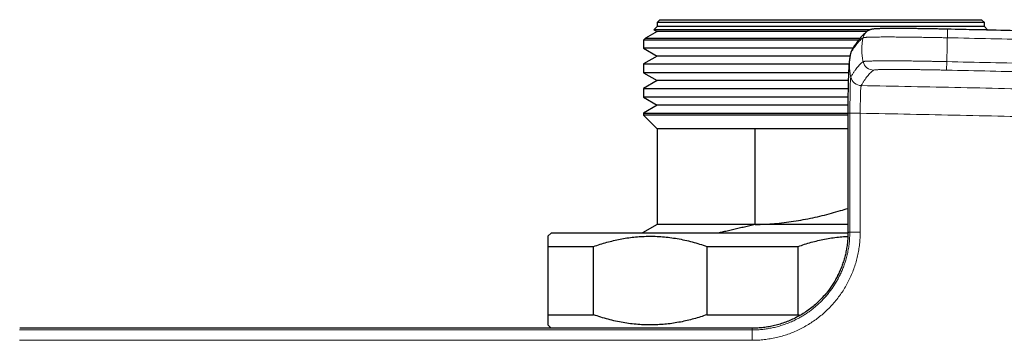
# Model space of a CAD drawing. Header units: millimetres. Extents: x 8 to 791, y 12 to 1717.
# Tile 18 of 256: x 445 to 518, y 834 to 857. Entities that reach past the tile are written whole.
import ezdxf

# ---------------------------------------------------------------- set-up
doc = ezdxf.new("R2010")
doc.units = ezdxf.units.MM

msp = doc.modelspace()

# ---------------------------------------------------------------- linework, layer by layer
at = {"color": 7, "linetype": 'Continuous', "lineweight": 30}
for p, q in [((492.35, 857.214), (492.15, 857.014)), ((492.35, 857.214), (504.15, 857.214)), ((504.15, 857.214), (515.95, 857.214)), ((516.15, 857.014), (515.95, 857.214)), ((492.15, 856.352), (491.292, 855.857)), ((492.15, 856.714), (491.92, 856.485)), ((491.92, 856.485), (492.15, 856.352)), ((507.801, 856.485), (491.92, 856.485)), ((492.15, 857.014), (492.15, 856.714)), ((504.15, 857.014), (492.15, 857.014)), ((504.15, 856.714), (492.15, 856.714)), ((504.15, 856.352), (492.15, 856.352)), ((516.15, 857.014), (504.15, 857.014)), ((516.15, 856.714), (504.15, 856.714)), ((507.55, 856.352), (504.15, 856.352)), ((516.379, 856.485), (515.043, 856.485)), ((516.15, 856.714), (516.15, 857.014)), ((516.379, 856.485), (516.15, 856.714)), ((516.329, 856.455), (516.379, 856.485)), ((491.292, 855.857), (491.15, 855.714)), ((491.15, 855.714), (491.15, 855.129)), ((504.15, 855.714), (491.15, 855.714)), ((491.292, 855.857), (504.15, 855.857)), ((504.15, 855.857), (507.03, 855.857)), ((506.915, 855.714), (504.15, 855.714)), ((491.15, 855.129), (492.15, 854.552)), ((506.523, 855.129), (491.15, 855.129)), ((506.421, 854.954), (506.425, 854.962)), ((506.433, 854.977), (506.437, 854.983)), ((492.15, 854.552), (491.15, 853.975)), ((504.15, 854.552), (492.15, 854.552)), ((506.304, 854.552), (504.15, 854.552)), ((506.337, 854.718), (506.332, 854.698)), ((506.333, 854.7), (506.333, 854.698)), ((491.15, 853.975), (491.15, 853.329)), ((491.15, 853.975), (504.15, 853.975)), ((504.15, 853.975), (506.231, 853.975)), ((491.15, 853.329), (492.15, 852.752)), ((506.192, 853.329), (491.15, 853.329)), ((492.15, 852.752), (491.15, 852.175)), ((504.15, 852.752), (492.15, 852.752)), ((506.171, 852.752), (504.15, 852.752)), ((491.15, 852.175), (491.15, 851.529)), ((491.15, 852.175), (504.15, 852.175)), ((504.15, 852.175), (506.157, 852.175)), ((491.15, 851.529), (492.15, 850.952)), ((506.147, 851.529), (491.15, 851.529)), ((492.15, 850.952), (491.15, 850.375)), ((504.15, 850.952), (492.15, 850.952)), ((506.143, 850.952), (504.15, 850.952)), ((491.15, 850.375), (491.15, 850.214)), ((491.15, 850.375), (504.15, 850.375)), ((491.15, 850.214), (492.15, 849.214)), ((504.15, 850.214), (491.15, 850.214)), ((504.15, 850.375), (506.141, 850.375)), ((506.141, 850.214), (504.15, 850.214)), ((506.141, 850.348), (506.147, 841.629)), ((492.15, 849.214), (492.15, 842.214)), ((499.354, 849.214), (492.15, 849.214)), ((506.143, 849.214), (499.354, 849.214)), ((499.354, 842.215), (499.354, 849.214)), ((492.15, 842.214), (491.093, 841.604)), ((499.35, 842.214), (492.15, 842.214)), ((499.354, 842.215), (499.35, 842.214)), ((506.149, 842.214), (499.35, 842.214)), ((484.4, 841.604), (484.15, 841.354)), ((484.4, 841.604), (506.148, 841.604)), ((484.15, 840.604), (487.491, 840.604)), ((484.15, 840.604), (484.15, 835.604)), ((487.491, 835.604), (487.491, 840.604)), ((495.808, 840.604), (495.808, 835.604)), ((495.808, 840.604), (502.491, 840.604)), ((502.491, 835.604), (502.491, 840.604)), ((484.15, 835.604), (487.491, 835.604)), ((495.808, 835.604), (502.491, 835.604)), ((502.636, 835.556), (502.491, 835.604)), ((484.15, 834.854), (484.382, 834.622))]:
    msp.add_line(p, q, dxfattribs=at)
at = {"color": 8, "linetype": 'Continuous', "lineweight": 0}
for p, q in [((513.437, 855.892), (513.451, 856.52)), ((507.787, 855.936), (507.787, 855.936)), ((513.385, 853.52), (513.399, 854.142)), ((507.124, 852.392), (507.123, 852.391)), ((507.045, 850.373), (507.045, 850.363))]:
    msp.add_line(p, q, dxfattribs=at)
for centre, radius, start, end in [((508.037, 855.72), 0.799, 125.96224, 167.62262), ((507.127, 854.588), 0.795, 152.63864, 167.6897), ((507.129, 854.59), 0.796, 150.92383, 167.68078), ((508.045, 854.32), 0.8, 192.88348, 268.75937), ((507.141, 853.192), 0.801, 193.07034, 268.72084), ((507.142, 853.193), 0.801, 193.02375, 268.72152), ((506.897, 823.729), 26.645, 89.68187, 91.32668), ((506.928, 831.407), 18.956, 89.64785, 91.96028), ((506.934, 823.703), 17.957, 89.62827, 92.06942), ((537.586, 833.846), 38.462, 179.04102, 180.17168)]:
    msp.add_arc(centre, radius, start, end, dxfattribs=at)
at = {"color": 7, "linetype": 'Continuous', "lineweight": 30}
msp.add_arc((508.037, 855.72), 0.799, 117.70491, 125.95914, dxfattribs=at)
for points, knots in [([(507.568, 856.366), (507.567, 856.365), (507.529, 856.339), (507.457, 856.282), (507.351, 856.192), (507.246, 856.094), (507.143, 855.987), (507.041, 855.874), (506.941, 855.752), (506.842, 855.62), (506.741, 855.478), (506.64, 855.322), (506.538, 855.158), (506.471, 855.041), (506.437, 854.983)], [0, 0, 0, 0, 0.003113, 0.085274, 0.169385, 0.25493, 0.34145, 0.428559, 0.515959, 0.603924, 0.699622, 0.798385, 0.899182, 1, 1, 1, 1]), ([(513.451, 856.52), (513.386, 856.521), (513.259, 856.524), (513.075, 856.528), (512.896, 856.531), (512.713, 856.535), (512.523, 856.538), (512.326, 856.542), (512.131, 856.545), (511.937, 856.548), (511.744, 856.551), (511.553, 856.554), (511.364, 856.557), (511.176, 856.559), (510.99, 856.561), (510.809, 856.563), (510.632, 856.565), (510.46, 856.567), (510.293, 856.568), (510.131, 856.569), (509.975, 856.57), (509.824, 856.57), (509.678, 856.571), (509.538, 856.571), (509.403, 856.57), (509.272, 856.57), (509.145, 856.569), (509.024, 856.568), (508.908, 856.567), (508.797, 856.565), (508.692, 856.563), (508.593, 856.561), (508.499, 856.559), (508.411, 856.556), (508.328, 856.553), (508.25, 856.549), (508.175, 856.545), (508.101, 856.539), (508.033, 856.532), (507.976, 856.525), (507.932, 856.518), (507.896, 856.511), (507.855, 856.501), (507.81, 856.488), (507.757, 856.47), (507.708, 856.45), (507.677, 856.434), (507.665, 856.427)], [0, 0, 0, 0, 0.023166, 0.04505, 0.06568, 0.086914, 0.110667, 0.134427, 0.158217, 0.182063, 0.205991, 0.230028, 0.254197, 0.278523, 0.302996, 0.327354, 0.351535, 0.375568, 0.399463, 0.423232, 0.446889, 0.470452, 0.493938, 0.517358, 0.540743, 0.564534, 0.588431, 0.612439, 0.636564, 0.660817, 0.68521, 0.709766, 0.734521, 0.759534, 0.784903, 0.810806, 0.837583, 0.865995, 0.898278, 0.922346, 0.935125, 0.946183, 0.956874, 0.968481, 0.980011, 0.992716, 1, 1, 1, 1]), ([(523.021, 856.299), (522.394, 856.315), (519.938, 856.374), (516.748, 856.447), (514.184, 856.503), (513.451, 856.519)], [0, 0, 0, 0, 0.1964065, 0.7700278, 1, 1, 1, 1]), ([(506.4, 854.912), (506.399, 854.909), (506.392, 854.894), (506.382, 854.868), (506.369, 854.832), (506.357, 854.798), (506.347, 854.762), (506.341, 854.737), (506.338, 854.724), (506.338, 854.724)], [0, 0, 0, 0, 0.03052, 0.184299, 0.348833, 0.530498, 0.738037, 0.984082, 1, 1, 1, 1]), ([(506.333, 854.7), (506.326, 854.668), (506.312, 854.603), (506.296, 854.513), (506.283, 854.436), (506.275, 854.379), (506.268, 854.331), (506.263, 854.289), (506.257, 854.245), (506.252, 854.196), (506.245, 854.132), (506.238, 854.06), (506.231, 853.979), (506.224, 853.897), (506.219, 853.818), (506.214, 853.746), (506.21, 853.685), (506.206, 853.625), (506.202, 853.557), (506.197, 853.45), (506.19, 853.306), (506.184, 853.149), (506.179, 853.018), (506.176, 852.915), (506.173, 852.828), (506.171, 852.76), (506.169, 852.704), (506.168, 852.653), (506.166, 852.596), (506.165, 852.531), (506.163, 852.452), (506.16, 852.355), (506.158, 852.236), (506.155, 852.096), (506.152, 851.932), (506.15, 851.764), (506.147, 851.596), (506.146, 851.431), (506.144, 851.25), (506.143, 851.052), (506.142, 850.835), (506.141, 850.599), (506.141, 850.434), (506.141, 850.348)], [0, 0, 0, 0, 0.022496, 0.04492, 0.06241, 0.075896, 0.087652, 0.097743, 0.109168, 0.12396, 0.139767, 0.16463, 0.190339, 0.218183, 0.24627, 0.267535, 0.286308, 0.302742, 0.321911, 0.345498, 0.392475, 0.437466, 0.465798, 0.491178, 0.512216, 0.528407, 0.53903, 0.550661, 0.563448, 0.577378, 0.594307, 0.615448, 0.640665, 0.66985, 0.702953, 0.740027, 0.769048, 0.800328, 0.834063, 0.870518, 0.910032, 0.953026, 1, 1, 1, 1]), ([(499.354, 842.215), (499.588, 842.22), (500.058, 842.23), (500.76, 842.278), (501.464, 842.349), (502.166, 842.445), (502.868, 842.564), (503.563, 842.703), (504.251, 842.861), (504.931, 843.035), (505.563, 843.212), (505.966, 843.336), (506.146, 843.391)], [0, 0, 0, 0, 0.101776, 0.203586, 0.305367, 0.408229, 0.511121, 0.613992, 0.715478, 0.816993, 0.918517, 1, 1, 1, 1]), ([(499.35, 842.214), (499.219, 842.183), (498.957, 842.12), (498.563, 842.027), (498.17, 841.936), (497.775, 841.845), (497.382, 841.756), (497.023, 841.675), (496.798, 841.625), (496.702, 841.604)], [0, 0, 0, 0, 0.147357, 0.294893, 0.443253, 0.591612, 0.740717, 0.889822, 1, 1, 1, 1]), ([(484.15, 841.352), (484.15, 841.352), (484.15, 841.351), (484.15, 841.327), (484.15, 841.286), (484.15, 841.231), (484.15, 841.162), (484.15, 841.078), (484.15, 840.981), (484.15, 840.868), (484.15, 840.744), (484.15, 840.651), (484.15, 840.604)], [0, 0, 0, 0, 0.082624, 0.201617, 0.300486, 0.399452, 0.498701, 0.59804, 0.698338, 0.798717, 0.899324, 1, 1, 1, 1]), ([(487.491, 840.604), (487.651, 840.659), (487.971, 840.768), (488.456, 840.911), (488.945, 841.036), (489.44, 841.142), (489.942, 841.229), (490.45, 841.294), (490.959, 841.337), (491.48, 841.357), (492.013, 841.353), (492.556, 841.322), (493.098, 841.265), (493.642, 841.183), (494.187, 841.075), (494.732, 840.941), (495.274, 840.786), (495.63, 840.665), (495.808, 840.604)], [0, 0, 0, 0, 0.0592425, 0.1185152, 0.1777824, 0.2370173, 0.2974128, 0.3578517, 0.4182871, 0.4786781, 0.54299, 0.6073567, 0.6717267, 0.7360433, 0.8020046, 0.8680116, 0.9340271, 1, 1, 1, 1]), ([(506.147, 841.629), (506.145, 841.5), (506.141, 841.243), (506.109, 840.862), (506.057, 840.487), (505.986, 840.116), (505.896, 839.752), (505.786, 839.396), (505.659, 839.048), (505.515, 838.71), (505.356, 838.384), (505.181, 838.069), (504.992, 837.766), (504.765, 837.441), (504.498, 837.101), (504.184, 836.755), (503.853, 836.433), (503.505, 836.138), (503.143, 835.868), (502.769, 835.626), (502.384, 835.409), (501.99, 835.219), (501.59, 835.056), (501.184, 834.918), (500.777, 834.807), (500.368, 834.722), (499.958, 834.662), (499.547, 834.625), (499.274, 834.621), (499.138, 834.618)], [0, 0, 0, 0, 0.035284, 0.069892, 0.104203, 0.138517, 0.172561, 0.206355, 0.240034, 0.273511, 0.30638, 0.338923, 0.37145, 0.403933, 0.446724, 0.489095, 0.531091, 0.572509, 0.613402, 0.653837, 0.693872, 0.733563, 0.772904, 0.811706, 0.850024, 0.887938, 0.925525, 0.962856, 1, 1, 1, 1]), ([(502.491, 840.604), (502.651, 840.659), (502.971, 840.768), (503.456, 840.911), (503.945, 841.036), (504.44, 841.142), (504.942, 841.229), (505.45, 841.293), (505.849, 841.33), (506.079, 841.338), (506.139, 841.34)], [0, 0, 0, 0, 0.134772, 0.269613, 0.404441, 0.539196, 0.676591, 0.814084, 0.95157, 1, 1, 1, 1]), ([(484.15, 835.604), (484.15, 835.558), (484.15, 835.467), (484.15, 835.344), (484.15, 835.232), (484.15, 835.134), (484.15, 835.049), (484.15, 834.979), (484.15, 834.924), (484.15, 834.882), (484.15, 834.857), (484.15, 834.857), (484.15, 834.856)], [0, 0, 0, 0, 0.098982, 0.198096, 0.29728, 0.397006, 0.496816, 0.597208, 0.697697, 0.798382, 0.913982, 1, 1, 1, 1]), ([(495.808, 835.604), (495.648, 835.55), (495.328, 835.44), (494.843, 835.298), (494.354, 835.173), (493.859, 835.066), (493.357, 834.98), (492.849, 834.914), (492.34, 834.872), (491.819, 834.851), (491.286, 834.856), (490.743, 834.887), (490.201, 834.943), (489.657, 835.025), (489.112, 835.133), (488.567, 835.267), (488.025, 835.422), (487.669, 835.544), (487.491, 835.604)], [0, 0, 0, 0, 0.059242, 0.118515, 0.177782, 0.237017, 0.297413, 0.357852, 0.418287, 0.478678, 0.54299, 0.607357, 0.671727, 0.736043, 0.802005, 0.868012, 0.934027, 1, 1, 1, 1]), ([(499.138, 834.618), (498.24, 834.619), (496.452, 834.619), (493.785, 834.62), (491.145, 834.621), (488.531, 834.621), (485.945, 834.622), (483.385, 834.622), (480.77, 834.623), (478.1, 834.624), (475.378, 834.624), (472.689, 834.625), (470.032, 834.625), (467.408, 834.626), (464.817, 834.626), (462.258, 834.626), (459.731, 834.627), (457.238, 834.627), (454.791, 834.627), (452.391, 834.628), (450.037, 834.628), (447.714, 834.628), (446.176, 834.628), (445.413, 834.628)], [0, 0, 0, 0, 0.050151, 0.0998, 0.148946, 0.19759, 0.245732, 0.293372, 0.34051, 0.391782, 0.442447, 0.492504, 0.541955, 0.590798, 0.639035, 0.686664, 0.733687, 0.780102, 0.825911, 0.870311, 0.914126, 0.957356, 1, 1, 1, 1])]:
    msp.add_open_spline(points, degree=3, knots=knots, dxfattribs=at)
at = {"color": 8, "linetype": 'Continuous', "lineweight": 0}
for points, knots in [([(507.257, 855.891), (507.219, 855.863), (507.145, 855.807), (507.033, 855.704), (506.922, 855.588), (506.81, 855.456), (506.698, 855.31), (506.585, 855.147), (506.469, 854.965), (506.39, 854.828), (506.351, 854.76)], [0, 0, 0, 0, 0.123227, 0.246457, 0.369685, 0.492915, 0.616152, 0.739393, 0.869695, 1, 1, 1, 1]), ([(507.257, 855.891), (507.236, 855.784), (507.194, 855.569), (507.165, 855.24), (507.161, 854.933), (507.179, 854.651), (507.211, 854.394), (507.247, 854.225), (507.264, 854.141)], [0, 0, 0, 0, 0.185951, 0.372936, 0.560323, 0.707437, 0.854097, 1, 1, 1, 1]), ([(507.787, 855.936), (507.787, 855.936), (507.756, 855.936), (507.696, 855.933), (507.614, 855.93), (507.541, 855.926), (507.475, 855.922), (507.417, 855.917), (507.368, 855.913), (507.327, 855.908), (507.293, 855.903), (507.269, 855.898), (507.26, 855.894), (507.257, 855.891), (507.257, 855.891)], [0, 0, 0, 0, 0.000025, 0.096975, 0.193925, 0.291297, 0.388669, 0.486338, 0.585238, 0.684564, 0.784034, 0.89191, 0.999975, 1, 1, 1, 1]), ([(513.437, 855.892), (513.437, 855.892), (513.299, 855.895), (513.021, 855.901), (512.658, 855.907), (512.346, 855.912), (512.082, 855.916), (511.819, 855.92), (511.544, 855.924), (511.26, 855.928), (510.96, 855.933), (510.656, 855.937), (510.358, 855.94), (510.074, 855.944), (509.813, 855.946), (509.572, 855.948), (509.349, 855.95), (509.131, 855.951), (508.916, 855.95), (508.693, 855.949), (508.49, 855.948), (508.309, 855.946), (508.155, 855.944), (508.018, 855.942), (507.895, 855.939), (507.822, 855.938), (507.787, 855.936), (507.787, 855.936)], [0, 0, 0, 0, 0.000008, 0.058264, 0.116802, 0.154076, 0.191419, 0.229954, 0.268562, 0.312455, 0.356454, 0.405079, 0.453487, 0.499046, 0.544729, 0.586149, 0.626498, 0.666941, 0.711255, 0.75569, 0.808735, 0.848439, 0.888204, 0.928051, 0.963991, 0.999996, 1, 1, 1, 1]), ([(513.437, 855.892), (513.435, 855.785), (513.43, 855.57), (513.423, 855.241), (513.416, 854.934), (513.41, 854.652), (513.404, 854.395), (513.401, 854.226), (513.399, 854.142)], [0, 0, 0, 0, 0.1859416, 0.3729204, 0.5603062, 0.7074233, 0.8540888, 1, 1, 1, 1]), ([(523.006, 855.672), (521.949, 855.698), (519.826, 855.748), (516.636, 855.822), (514.503, 855.869), (513.437, 855.892)], [0, 0, 0, 0, 0.331309, 0.665655, 1, 1, 1, 1]), ([(506.35, 854.758), (506.329, 854.651), (506.288, 854.436), (506.259, 854.108), (506.256, 853.801), (506.275, 853.519), (506.307, 853.263), (506.343, 853.095), (506.36, 853.011)], [0, 0, 0, 0, 0.185955, 0.372942, 0.560329, 0.707443, 0.854101, 1, 1, 1, 1]), ([(506.35, 854.758), (506.35, 854.758), (506.346, 854.75), (506.34, 854.737), (506.335, 854.708), (506.333, 854.7)], [0, 0, 0, 0, 0.000133, 0.724391, 1, 1, 1, 1]), ([(506.351, 854.76), (506.351, 854.759), (506.35, 854.759), (506.35, 854.758), (506.35, 854.758)], [0, 0, 0, 0, 0.997687, 1, 1, 1, 1]), ([(507.264, 854.141), (507.264, 854.141), (507.267, 854.143), (507.275, 854.147), (507.299, 854.154), (507.337, 854.16), (507.394, 854.167), (507.461, 854.172), (507.533, 854.176), (507.613, 854.18), (507.712, 854.184), (507.831, 854.188), (507.967, 854.191), (508.122, 854.195), (508.285, 854.197), (508.448, 854.199), (508.632, 854.2), (508.841, 854.2), (509.077, 854.2), (509.297, 854.2), (509.512, 854.199), (509.719, 854.199), (509.934, 854.198), (510.151, 854.197), (510.37, 854.196), (510.59, 854.194), (510.815, 854.191), (511.047, 854.188), (511.282, 854.185), (511.523, 854.181), (511.768, 854.177), (512.046, 854.172), (512.357, 854.165), (512.701, 854.158), (513.049, 854.15), (513.282, 854.145), (513.399, 854.142), (513.399, 854.142)], [0, 0, 0, 0, 0.000006, 0.024402, 0.048799, 0.081646, 0.114514, 0.147361, 0.172401, 0.197441, 0.229049, 0.260676, 0.292284, 0.326738, 0.361191, 0.38911, 0.417029, 0.457579, 0.491688, 0.525796, 0.553539, 0.581282, 0.609313, 0.637344, 0.663742, 0.69014, 0.716883, 0.743626, 0.770543, 0.797459, 0.824733, 0.852007, 0.888762, 0.925757, 0.96275, 0.999994, 1, 1, 1, 1]), ([(506.361, 853.013), (506.398, 853.077), (506.473, 853.207), (506.584, 853.383), (506.696, 853.545), (506.807, 853.693), (506.919, 853.825), (507.032, 853.945), (507.147, 854.053), (507.225, 854.112), (507.264, 854.141)], [0, 0, 0, 0, 0.123482, 0.246967, 0.370449, 0.493934, 0.617427, 0.740922, 0.87046, 1, 1, 1, 1]), ([(508.027, 853.52), (507.988, 853.49), (507.91, 853.431), (507.795, 853.324), (507.682, 853.204), (507.57, 853.071), (507.459, 852.924), (507.347, 852.762), (507.236, 852.586), (507.161, 852.457), (507.124, 852.392)], [0, 0, 0, 0, 0.129537, 0.259078, 0.382562, 0.506045, 0.629539, 0.753033, 0.876515, 1, 1, 1, 1]), ([(513.385, 853.52), (513.25, 853.523), (512.981, 853.529), (512.578, 853.537), (512.197, 853.543), (511.839, 853.549), (511.503, 853.554), (511.175, 853.559), (510.856, 853.563), (510.547, 853.566), (510.248, 853.568), (509.961, 853.57), (509.689, 853.571), (509.435, 853.571), (509.199, 853.57), (508.983, 853.568), (508.786, 853.566), (508.61, 853.562), (508.456, 853.558), (508.319, 853.553), (508.203, 853.546), (508.113, 853.538), (508.051, 853.53), (508.035, 853.523), (508.027, 853.52)], [0, 0, 0, 0, 0.049211, 0.0985, 0.147719, 0.190729, 0.233873, 0.277061, 0.320203, 0.363212, 0.407074, 0.451092, 0.495162, 0.539178, 0.583039, 0.626857, 0.670826, 0.714841, 0.758802, 0.802613, 0.85189, 0.901309, 0.950726, 1, 1, 1, 1]), ([(522.948, 853.3), (521.893, 853.326), (519.771, 853.376), (516.584, 853.45), (514.451, 853.497), (513.385, 853.52)], [0, 0, 0, 0, 0.331044, 0.665522, 1, 1, 1, 1]), ([(513.399, 854.142), (514.465, 854.119), (516.598, 854.072), (519.786, 853.998), (521.908, 853.948), (522.963, 853.922)], [0, 0, 0, 0, 0.334478, 0.668956, 1, 1, 1, 1]), ([(506.28, 850.366), (506.28, 850.366), (506.28, 850.445), (506.282, 850.605), (506.288, 850.844), (506.296, 851.082), (506.301, 851.307), (506.302, 851.516), (506.301, 851.711), (506.3, 851.899), (506.301, 852.075), (506.306, 852.237), (506.314, 852.385), (506.321, 852.52), (506.325, 852.644), (506.329, 852.751), (506.337, 852.838), (506.347, 852.908), (506.352, 852.959), (506.356, 852.994), (506.359, 853.006), (506.36, 853.011), (506.36, 853.011)], [0, 0, 0, 0, 0.000015, 0.060193, 0.121036, 0.18366, 0.246755, 0.301232, 0.355971, 0.411728, 0.467956, 0.522875, 0.577811, 0.634151, 0.690782, 0.745562, 0.800847, 0.857441, 0.91435, 0.957065, 0.999985, 1, 1, 1, 1]), ([(506.36, 853.011), (506.36, 853.011), (506.361, 853.011), (506.361, 853.012), (506.361, 853.013)], [0, 0, 0, 0, 0.002183, 1, 1, 1, 1]), ([(507.123, 852.391), (507.121, 852.387), (507.118, 852.379), (507.112, 852.352), (507.103, 852.304), (507.091, 852.223), (507.083, 852.119), (507.075, 851.994), (507.066, 851.848), (507.059, 851.685), (507.057, 851.504), (507.058, 851.31), (507.057, 851.116), (507.053, 850.927), (507.049, 850.745), (507.045, 850.559), (507.045, 850.435), (507.045, 850.373)], [0, 0, 0, 0, 0.042084, 0.084168, 0.15846, 0.232988, 0.307272, 0.381534, 0.456032, 0.530287, 0.604453, 0.678861, 0.753033, 0.814642, 0.876524, 0.9384, 1, 1, 1, 1]), ([(507.124, 852.392), (509.562, 852.343), (514.438, 852.245), (519.314, 852.134), (521.752, 852.079)], [0, 0, 0, 0, 0.499999, 1, 1, 1, 1]), ([(506.143, 850.348), (506.144, 850.349), (506.146, 850.353), (506.175, 850.357), (506.217, 850.362), (506.259, 850.365), (506.28, 850.366)], [0, 0, 0, 0, 0.264566, 0.510679, 0.755992, 1, 1, 1, 1]), ([(506.28, 850.352), (506.28, 850.357), (506.28, 850.361), (506.28, 850.366), (506.28, 850.366)], [0, 0, 0, 0, 0.99572, 1, 1, 1, 1]), ([(506.285, 841.648), (506.285, 842.715), (506.283, 844.848), (506.281, 847.749), (506.28, 849.584), (506.28, 850.352)], [0, 0, 0, 0, 0.367599, 0.735198, 1, 1, 1, 1]), ([(507.045, 850.363), (507.045, 849.296), (507.047, 847.462), (507.048, 844.561), (507.05, 842.726), (507.05, 841.66)], [0, 0, 0, 0, 0.367627, 0.632401, 1, 1, 1, 1]), ([(521.726, 850.048), (519.279, 850.104), (514.386, 850.215), (509.492, 850.314), (507.045, 850.363)], [0, 0, 0, 0, 0.4999991, 1, 1, 1, 1]), ([(507.05, 841.66), (507.048, 841.513), (507.043, 841.22), (507.006, 840.781), (506.945, 840.345), (506.86, 839.912), (506.751, 839.482), (506.616, 839.058), (506.458, 838.64), (506.277, 838.233), (506.074, 837.836), (505.849, 837.452), (505.602, 837.082), (505.334, 836.725), (505.047, 836.383), (504.74, 836.058), (504.417, 835.751), (504.077, 835.463), (503.722, 835.195), (503.351, 834.948), (502.967, 834.72), (502.57, 834.515), (502.164, 834.332), (501.748, 834.173), (501.324, 834.038), (500.893, 833.927), (500.455, 833.84), (500.013, 833.778), (499.569, 833.738), (499.272, 833.734), (499.124, 833.731)], [0, 0, 0, 0, 0.035311, 0.070676, 0.106041, 0.141351, 0.177014, 0.21279, 0.248623, 0.284455, 0.320229, 0.355891, 0.391599, 0.42742, 0.463298, 0.499176, 0.534995, 0.570702, 0.60639, 0.642192, 0.678049, 0.713906, 0.749705, 0.785391, 0.821066, 0.856852, 0.892696, 0.92854, 0.964326, 1, 1, 1, 1]), ([(499.129, 834.49), (499.129, 834.49), (499.229, 834.49), (499.427, 834.494), (499.742, 834.514), (500.073, 834.55), (500.42, 834.605), (500.774, 834.678), (501.134, 834.773), (501.518, 834.896), (501.892, 835.04), (502.254, 835.204), (502.565, 835.366), (502.848, 835.53), (503.106, 835.694), (503.356, 835.869), (503.598, 836.053), (503.828, 836.246), (504.049, 836.445), (504.262, 836.655), (504.467, 836.876), (504.664, 837.106), (504.852, 837.345), (505.031, 837.594), (505.198, 837.848), (505.352, 838.106), (505.502, 838.383), (505.647, 838.683), (505.785, 839.007), (505.909, 839.346), (506.02, 839.701), (506.115, 840.076), (506.19, 840.46), (506.245, 840.853), (506.278, 841.249), (506.285, 841.515), (506.285, 841.648), (506.285, 841.648)], [0, 0, 0, 0, 0.000005, 0.026452, 0.0529, 0.08414, 0.1154, 0.146641, 0.180627, 0.214612, 0.254152, 0.287408, 0.320664, 0.347694, 0.374724, 0.402021, 0.429319, 0.455713, 0.482108, 0.508763, 0.535419, 0.562462, 0.589504, 0.616817, 0.64413, 0.670566, 0.697002, 0.728231, 0.759479, 0.790707, 0.824683, 0.858658, 0.893774, 0.929107, 0.96444, 0.999995, 1, 1, 1, 1]), ([(506.149, 841.629), (506.15, 841.631), (506.152, 841.634), (506.181, 841.639), (506.222, 841.644), (506.264, 841.647), (506.285, 841.648)], [0, 0, 0, 0, 0.254011, 0.503656, 0.75249, 1, 1, 1, 1]), ([(445.41, 834.5), (447.544, 834.5), (453.943, 834.499), (464.61, 834.498), (476.763, 834.496), (488.269, 834.493), (495.509, 834.491), (499.129, 834.49)], [0, 0, 0, 0, 0.119134, 0.357401, 0.59567, 0.797835, 1, 1, 1, 1]), ([(499.138, 834.615), (499.137, 834.615), (499.136, 834.614), (499.134, 834.589), (499.132, 834.55), (499.13, 834.51), (499.129, 834.49)], [0, 0, 0, 0, 0.221778, 0.482209, 0.741796, 1, 1, 1, 1]), ([(499.124, 833.731), (495.504, 833.732), (488.265, 833.734), (476.759, 833.737), (464.607, 833.739), (453.941, 833.74), (447.542, 833.741), (445.409, 833.741)], [0, 0, 0, 0, 0.202165, 0.40433, 0.642598, 0.880866, 1, 1, 1, 1])]:
    msp.add_open_spline(points, degree=3, knots=knots, dxfattribs=at)

doc.saveas('drawing.dxf')
